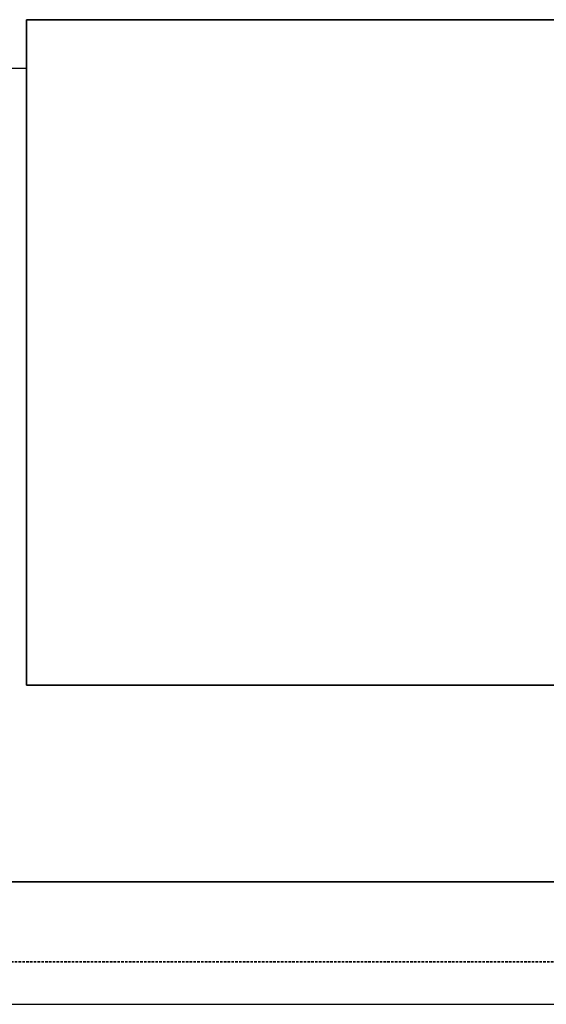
# Model space of a CAD drawing. Header units: millimetres. Extents: x -727 to 69715, y -15705 to 98123.
# Tile 176 of 256: x 41808 to 42204, y -15705 to -14965. Entities that reach past the tile are written whole.
import ezdxf

# ---------------------------------------------------------------- set-up
doc = ezdxf.new("R2010")
doc.units = ezdxf.units.MM
doc.linetypes.add('VERDECKT', pattern=[9.525, 6.35, -3.175])
for name, color, linetype, lineweight in [('UT_POTRUBI - PŘÍVOD', 1, 'Continuous', 35), ('UT_SCHÉMA_SYMBOLY', 7, 'Continuous', 25), ('UT_SCHÉMA_ZPÁTEČKA', 172, 'VERDECKT', 35), ('UT_ZAŘÍZENÍ - OT', 3, 'Continuous', 35)]:
    doc.layers.add(name, color=color, linetype=linetype, lineweight=lineweight)

msp = doc.modelspace()

# ---------------------------------------------------------------- linework, layer by layer
msp.add_line((-727.45, -15704.69), (68024.28, -15704.69))
at = {"layer": 'UT_POTRUBI - PŘÍVOD'}
msp.add_line((40461.41, -15612.78), (42377.69, -15612.78), dxfattribs=at)
at = {"layer": 'UT_SCHÉMA_SYMBOLY'}
msp.add_line((41731.29, -15001.4), (41813.17, -15001.4), dxfattribs=at)
at = {"layer": 'UT_SCHÉMA_ZPÁTEČKA', "ltscale": 0.3}
msp.add_line((40461.41, -15672.7), (42442.25, -15672.7), dxfattribs=at)
at = {"layer": 'UT_ZAŘÍZENÍ - OT', "linetype": 'Continuous'}
for p, q in [((41813.17, -15464.86), (41813.17, -14964.86)), ((41813.17, -14964.86), (42513.17, -14964.86)), ((42513.17, -15464.86), (41813.17, -15464.86))]:
    msp.add_line(p, q, dxfattribs=at)

doc.saveas('drawing.dxf')
